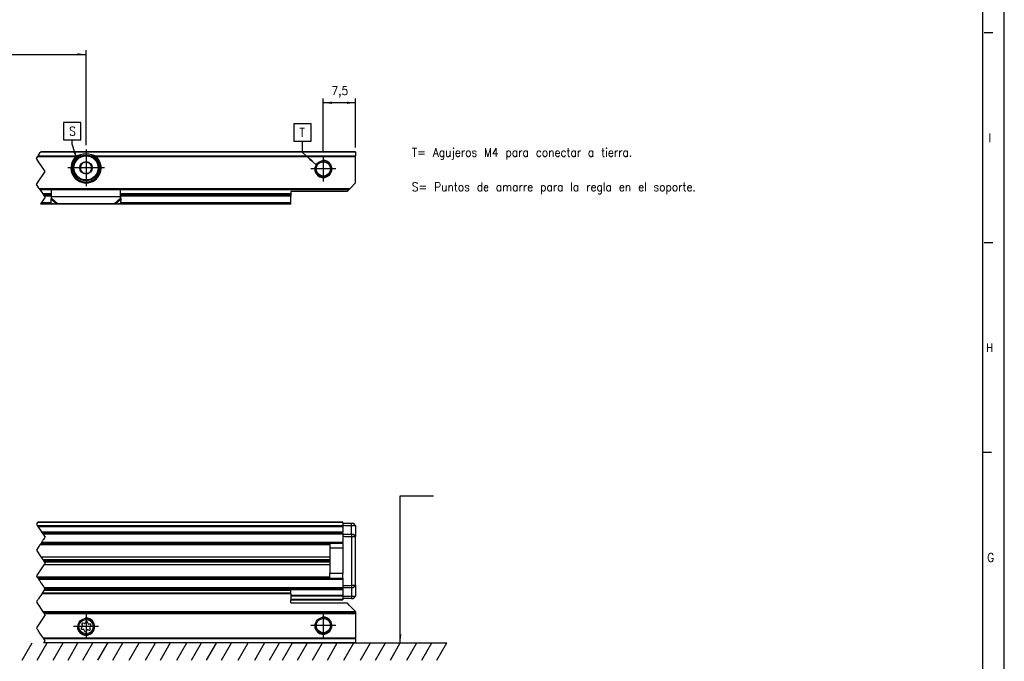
# Model space of a CAD drawing. Header units: millimetres. Extents: x -746 to 1006, y -92 to 517.
# Tile 42 of 59: x -134 to 94, y 204 to 353. Entities that reach past the tile are written whole.
import ezdxf

# ---------------------------------------------------------------- set-up
doc = ezdxf.new("R2010")
doc.units = ezdxf.units.MM
doc.linetypes.add('DOT_CENTER', pattern=[14, 12, -1, 0, -1])
doc.layers.add('1', color=7, linetype='Continuous')
doc.styles.add('CONVERTER_12', font='txt.shx', dxfattribs={"width": 0.9})
doc.dimstyles.new('ME10_DIM_33', dxfattribs={"dimtxt": 2, "dimasz": 2, "dimexe": 1, "dimexo": 1, "dimgap": 1, "dimtad": 1, "dimdsep": 46, "dimtxsty": 'CONVERTER_12', "dimsah": 1, "dimcen": 0.09, "dimclrd": 2, "dimclre": 2, "dimclrt": 2, "dimadec": 0, "dimazin": 0, "dimtfac": 1, "dimtdec": 4, "dimtix": 1, "dimtmove": 0, "dimatfit": 3, "dimfxl": 1, "dimtolj": 1, "dimtzin": 0, "dimarcsym": 0})
doc.dimstyles.new('ME10_DIM_37', dxfattribs={"dimtxt": 2, "dimasz": 2, "dimexe": 1, "dimexo": 1, "dimgap": 1, "dimtad": 1, "dimdsep": 46, "dimtxsty": 'CONVERTER_12', "dimsah": 1, "dimcen": 0.09, "dimclrd": 2, "dimclre": 2, "dimclrt": 2, "dimadec": 0, "dimazin": 0, "dimtfac": 1, "dimtdec": 4, "dimtix": 1, "dimtmove": 0, "dimatfit": 3, "dimfxl": 1, "dimtolj": 1, "dimtzin": 0, "dimarcsym": 0})
doc.dimstyles.get("Standard").update_dxf_attribs({"dimtxt": 0.18, "dimasz": 0.18, "dimexe": 0.18, "dimexo": 0.0625, "dimgap": 0.09, "dimtad": 0, "dimtih": 1, "dimtoh": 1, "dimdec": 4, "dimzin": 0, "dimdsep": 46, "dimtxsty": 'Standard', "dimcen": 0.09, "dimadec": 0, "dimazin": 0, "dimtfac": 1, "dimtdec": 4, "dimtofl": 0, "dimtmove": 0, "dimatfit": 3, "dimfxl": 1, "dimtolj": 1, "dimtzin": 0, "dimarcsym": 0})

# ---------------------------------------------------------------- blocks, each defined once
blk = doc.blocks.new('SOPORTE_SV2-T__17', base_point=(-532.95, 310.28))
at = {"color": 2, "linetype": 'DOT_CENTER'}
for p, q in [((-129.54, 321.48), (-129.05, 322.22)), ((-128.95, 322.36), (-129.05, 322.22)), ((-128.91, 322.42), (-128.95, 322.36)), ((-129.96, 320.85), (-129.64, 321.34)), ((-129.88, 320.72), (-129.96, 320.85)), ((-127.96, 317.85), (-129.88, 320.72)), ((-129.54, 321.48), (-129.64, 321.34)), ((-129.71, 315.22), (-127.96, 317.85)), ((-129.96, 314.85), (-129.71, 315.22)), ((-129.31, 313.87), (-129.96, 314.85)), ((-129.31, 313.87), (-129.18, 313.67)), ((-129.18, 313.67), (-128.48, 312.62)), ((-128.82, 310.57), (-129.01, 310.28)), ((-127.96, 311.85), (-128.82, 310.57)), ((-128.48, 312.62), (-128.34, 312.42)), ((-128.15, 312.13), (-128.34, 312.42)), ((-128.15, 312.13), (-127.96, 311.85))]:
    blk.add_line(p, q, dxfattribs=at)
at = {"color": 3, "linetype": 'Continuous'}
for p, q in [((-55.95, 322.36), (-128.95, 322.36)), ((-129.64, 321.34), (-120.72, 321.34)), ((-129.54, 321.48), (-120.44, 321.48)), ((-116.46, 321.48), (-55.95, 321.48)), ((-116.18, 321.34), (-55.95, 321.34)), ((-118.81, 315.44), (-118.09, 315.44)), ((-129.31, 313.87), (-57.25, 313.87)), ((-126.54, 310.57), (-128.82, 310.57)), ((-126.45, 312.62), (-128.48, 312.62)), ((-126.45, 312.13), (-128.15, 312.13)), ((-126.56, 311.38), (-125.37, 310.36)), ((-110.45, 311.93), (-126.45, 311.93)), ((-126.45, 311.64), (-125.04, 310.43)), ((-110.45, 311.64), (-111.86, 310.43)), ((-110.34, 311.38), (-111.53, 310.36)), ((-70.95, 312.62), (-110.45, 312.62)), ((-70.95, 312.13), (-110.45, 312.13)), ((-70.95, 310.57), (-110.36, 310.57))]:
    blk.add_line(p, q, dxfattribs=at)
at = {"color": 7, "linetype": 'Continuous'}
for p, q in [((-128.91, 322.42), (-55.95, 322.42)), ((-55.95, 322.42), (-55.95, 322.36)), ((-55.95, 322.36), (-55.95, 321.48)), ((-120.44, 320.92), (-120.8, 320.92)), ((-118.92, 319.88), (-118.63, 320.1)), ((-118.63, 320.1), (-118.3, 319.96)), ((-117.64, 319.68), (-117.3, 319.54)), ((-117.3, 319.54), (-117.25, 319.18)), ((-116.1, 320.92), (-116.46, 320.92)), ((-55.95, 321.34), (-55.95, 321.48)), ((-55.95, 315.17), (-55.95, 321.34)), ((-119.78, 319.23), (-119.49, 319.45)), ((-119.73, 318.87), (-119.78, 319.23)), ((-119.6, 317.8), (-119.65, 318.16)), ((-119.26, 317.66), (-119.6, 317.8)), ((-118.27, 317.24), (-118.6, 317.38)), ((-117.98, 317.46), (-118.27, 317.24)), ((-117.12, 318.11), (-117.41, 317.89)), ((-117.17, 318.47), (-117.12, 318.11)), ((-57.25, 313.87), (-55.95, 315.17)), ((-129.18, 313.67), (-57.45, 313.67)), ((-126.45, 311.95), (-126.45, 313.67)), ((-110.45, 311.95), (-110.45, 313.67)), ((-70.95, 313.17), (-70.95, 312.62)), ((-57.95, 313.17), (-70.95, 313.17)), ((-57.95, 313.17), (-57.45, 313.67)), ((-57.25, 313.87), (-57.45, 313.67)), ((-126.45, 312.42), (-128.34, 312.42)), ((-126.56, 311.38), (-126.51, 311.55)), ((-126.54, 310.49), (-126.56, 311.38)), ((-126.54, 310.49), (-125.37, 310.36)), ((-126.45, 311.93), (-126.45, 311.95)), ((-126.45, 311.64), (-126.45, 311.93)), ((-125.04, 310.43), (-111.86, 310.43)), ((-111.53, 310.36), (-110.36, 310.49)), ((-70.95, 312.42), (-110.45, 312.42)), ((-110.45, 311.93), (-110.45, 311.95)), ((-110.45, 311.64), (-110.45, 311.93)), ((-110.39, 311.55), (-110.34, 311.38)), ((-110.36, 310.49), (-110.34, 311.38)), ((-70.95, 312.62), (-70.95, 312.42)), ((-70.95, 312.42), (-70.95, 312.13)), ((-70.95, 310.57), (-70.95, 312.13)), ((-70.95, 310.28), (-70.95, 310.57)), ((-70.95, 310.28), (-129.01, 310.28))]:
    blk.add_line(p, q, dxfattribs=at)
for centre, radius in [((-118.45, 318.67), 3), ((-118.45, 318.67), 1.45), ((-63.45, 318.42), 1.9), ((-63.45, 318.42), 1.65), ((-118.45, 318.67), 0.05)]:
    blk.add_circle(centre, radius, dxfattribs=at)
at = {"color": 3, "linetype": 'Continuous'}
blk.add_circle((-118.45, 318.67), 2.8, dxfattribs=at)
at = {"color": 7, "linetype": 'Continuous'}
for radius, start, end in [(3.25, 67.3801, 112.6199), (3.5, 130.3552, 49.6448), (3.25, 112.6199, 67.3801), (1.3, 111.2763, 143.161), (1.3, 83.161, 111.2763), (1.3, 51.2763, 83.161), (1.3, 23.161, 51.2763), (1.3, 171.2763, 203.161), (1.3, 143.161, 171.2763), (1.3, 203.161, 231.2763), (1.3, 231.2763, 263.161), (1.3, 263.161, 291.2763), (1.3, 291.2763, 323.161), (1.3, 323.161, 351.2763), (1.3, 351.2763, 23.161)]:
    blk.add_arc((-118.45, 318.67), radius, start, end, dxfattribs=at)
for points, knots in [([(-120.44, 321.48), (-120.47, 321.47), (-120.52, 321.45), (-120.58, 321.43), (-120.62, 321.4), (-120.65, 321.38), (-120.68, 321.36), (-120.71, 321.35), (-120.72, 321.34)], [0, 0, 0, 0, 0.0898239, 0.1547798, 0.1981746, 0.2336504, 0.2710018, 0.3133304, 0.3133304, 0.3133304, 0.3133304]), ([(-119.7, 321.67), (-119.76, 321.66), (-119.89, 321.63), (-120.07, 321.59), (-120.26, 321.54), (-120.38, 321.5), (-120.44, 321.48)], [0, 0, 0, 0, 0.1913805, 0.384016, 0.5730772, 0.7635471, 0.7635471, 0.7635471, 0.7635471]), ([(-116.46, 321.48), (-116.52, 321.5), (-116.64, 321.54), (-116.83, 321.59), (-117.01, 321.63), (-117.14, 321.66), (-117.2, 321.67)], [0, 0, 0, 0, 0.1901218, 0.3787731, 0.5718085, 0.763547, 0.763547, 0.763547, 0.763547]), ([(-116.18, 321.34), (-116.19, 321.35), (-116.22, 321.36), (-116.25, 321.39), (-116.28, 321.4), (-116.33, 321.43), (-116.39, 321.46), (-116.44, 321.47), (-116.46, 321.48)], [0, 0, 0, 0, 0.0423093, 0.0796464, 0.1212907, 0.1585163, 0.2443325, 0.3133288, 0.3133288, 0.3133288, 0.3133288]), ([(-126.56, 311.38), (-126.55, 311.4), (-126.53, 311.44), (-126.5, 311.51), (-126.48, 311.57), (-126.46, 311.62), (-126.45, 311.64)], [0, 0, 0, 0, 0.0660342, 0.1356749, 0.2077706, 0.2833141, 0.2833141, 0.2833141, 0.2833141]), ([(-126.51, 311.55), (-126.5, 311.59), (-126.48, 311.65), (-126.47, 311.76), (-126.45, 311.85), (-126.45, 311.92), (-126.45, 311.95)], [0, 0, 0, 0, 0.1157036, 0.2105799, 0.3062915, 0.4089219, 0.4089219, 0.4089219, 0.4089219]), ([(-125.37, 310.36), (-125.34, 310.36), (-125.28, 310.37), (-125.2, 310.39), (-125.12, 310.41), (-125.06, 310.42), (-125.04, 310.43)], [0, 0, 0, 0, 0.083534, 0.1670936, 0.252779, 0.3386073, 0.3386073, 0.3386073, 0.3386073]), ([(-111.86, 310.43), (-111.84, 310.42), (-111.78, 310.41), (-111.7, 310.39), (-111.62, 310.37), (-111.56, 310.36), (-111.53, 310.36)], [0, 0, 0, 0, 0.0858283, 0.1715137, 0.2550732, 0.3386073, 0.3386073, 0.3386073, 0.3386073]), ([(-110.45, 311.95), (-110.45, 311.92), (-110.45, 311.86), (-110.44, 311.76), (-110.42, 311.65), (-110.4, 311.58), (-110.39, 311.55)], [0, 0, 0, 0, 0.0890373, 0.1983431, 0.3017293, 0.4089232, 0.4089232, 0.4089232, 0.4089232]), ([(-110.34, 311.38), (-110.35, 311.4), (-110.37, 311.44), (-110.4, 311.51), (-110.42, 311.57), (-110.44, 311.62), (-110.45, 311.64)], [0, 0, 0, 0, 0.0660342, 0.1356749, 0.2077706, 0.2833141, 0.2833141, 0.2833141, 0.2833141])]:
    blk.add_open_spline(points, degree=3, knots=knots, dxfattribs=at)
at = {"layer": '1', "color": 2, "linetype": 'DOT_CENTER'}
for p, q in [((-118.45, 322.92), (-118.45, 314.42)), ((-63.45, 321.32), (-63.45, 315.52)), ((-114.2, 318.67), (-122.7, 318.67)), ((-60.55, 318.42), (-66.35, 318.42))]:
    blk.add_line(p, q, dxfattribs=at)
at = {"layer": '1', "color": 30, "linetype": 'Continuous'}
blk.add_arc((-63.45, 318.42), 2, 175, 95, dxfattribs=at)
blk.add_arc((-63.45, 318.42), 2, 175, 95, dxfattribs=at)
blk = doc.blocks.new('*D98')
at = {"layer": '1', "color": 2, "linetype": 'Continuous'}
for p, q in [((-296.45, 322.32), (-296.45, 345.98)), ((-296.45, 344.98), (-118.45, 344.98)), ((-118.45, 323.92), (-118.45, 345.98))]:
    blk.add_line(p, q, dxfattribs=at)
at = {"layer": '1', "color": 2}
for points in [[(-294.45, 345.24), (-294.45, 344.71), (-296.45, 344.98)], [(-120.45, 344.71), (-120.45, 345.24), (-118.45, 344.98)]]:
    blk.add_solid(points, dxfattribs=at)
at = {"layer": '1', "color": 2, "insert": (-216.26, 345.98), "char_height": 2, "attachment_point": 7, "rotation": 0.0001, "line_spacing_factor": 0.60024, "style": 'CONVERTER_12'}
blk.add_mtext('300', dxfattribs=at)
blk = doc.blocks.new('*D102')
at = {"layer": '1', "color": 2, "linetype": 'Continuous'}
for p, q in [((-63.45, 322.32), (-63.45, 334.76)), ((-55.95, 333.76), (-63.45, 333.76)), ((-55.95, 323.36), (-55.95, 334.76))]:
    blk.add_line(p, q, dxfattribs=at)
at = {"layer": '1', "color": 2}
for points in [[(-61.45, 334.03), (-61.45, 333.5), (-63.45, 333.76)], [(-57.95, 333.5), (-57.95, 334.03), (-55.95, 333.76)]]:
    blk.add_solid(points, dxfattribs=at)
at = {"layer": '1', "color": 2, "insert": (-61.55, 334.96), "char_height": 2, "attachment_point": 7, "rotation": 0.0001, "line_spacing_factor": 0.60024, "style": 'CONVERTER_12'}
blk.add_mtext('7,5', dxfattribs=at)
blk = doc.blocks.new('REGLA_SV2-620-T__19', base_point=(-529.95, 218.55))
at = {"color": 2, "linetype": 'DOT_CENTER'}
for p, q in [((-129.69, 236.45), (-129.96, 236.05)), ((-129.96, 236.05), (-129.75, 235.73)), ((-129.75, 235.73), (-129.62, 235.55)), ((-129.63, 236.55), (-129.69, 236.45)), ((-129.62, 235.55), (-128.79, 234.29)), ((-128.6, 234.01), (-128.79, 234.29)), ((-128.6, 234.01), (-128.47, 233.81)), ((-128.47, 233.81), (-128.26, 233.5)), ((-128.26, 233.5), (-127.96, 233.05)), ((-128.11, 232.83), (-128.13, 232.8)), ((-128.08, 232.87), (-128.11, 232.83)), ((-127.96, 233.05), (-128.08, 232.87)), ((-129.17, 231.24), (-129.96, 230.05)), ((-129.17, 231.24), (-129.04, 231.44)), ((-128.94, 231.58), (-129.04, 231.44)), ((-128.89, 231.66), (-128.94, 231.58)), ((-128.81, 231.78), (-128.89, 231.66)), ((-128.7, 231.95), (-128.81, 231.78)), ((-128.6, 232.09), (-128.7, 231.95)), ((-128.52, 232.21), (-128.6, 232.09)), ((-128.43, 232.35), (-128.52, 232.21)), ((-128.31, 232.53), (-128.43, 232.35)), ((-128.18, 232.72), (-128.31, 232.53)), ((-128.13, 232.8), (-128.18, 232.72)), ((-129.96, 230.05), (-128.93, 228.5)), ((-128.93, 228.5), (-128.83, 228.35)), ((-128.83, 228.35), (-128.49, 227.84)), ((-128.26, 226.6), (-129.96, 224.05)), ((-128.49, 227.84), (-128.29, 227.55)), ((-128.29, 227.55), (-128.1, 227.26)), ((-128.16, 226.75), (-128.26, 226.6)), ((-127.96, 227.05), (-128.16, 226.75)), ((-128.1, 227.26), (-127.96, 227.05)), ((-129.96, 224.05), (-129.83, 223.86)), ((-129.7, 223.66), (-129.83, 223.86)), ((-129.7, 223.66), (-129.61, 223.52)), ((-129.61, 223.52), (-129.56, 223.44)), ((-129.56, 223.44), (-129.47, 223.32)), ((-129.47, 223.32), (-129.36, 223.15)), ((-129.36, 223.15), (-129.27, 223.01)), ((-129.27, 223.01), (-129.19, 222.89)), ((-129.19, 222.89), (-129.09, 222.75)), ((-129.09, 222.75), (-129.02, 222.64)), ((-129.02, 222.64), (-128.98, 222.57)), ((-128.98, 222.57), (-128.85, 222.38)), ((-128.85, 222.38), (-128.33, 221.6)), ((-128.33, 221.6), (-128.12, 221.29)), ((-129.08, 219.37), (-129.49, 218.75)), ((-128.96, 219.55), (-129.08, 219.37)), ((-128.72, 219.9), (-128.96, 219.55)), ((-128.6, 220.09), (-128.72, 219.9)), ((-128.21, 220.67), (-128.6, 220.09)), ((-128.2, 220.69), (-128.21, 220.67)), ((-128.12, 220.81), (-128.2, 220.69)), ((-128.12, 221.29), (-127.99, 221.09)), ((-128.12, 220.81), (-127.96, 221.05)), ((-127.96, 221.05), (-127.99, 221.09)), ((-129.56, 218.65), (-129.63, 218.55)), ((-129.49, 218.75), (-129.56, 218.65))]:
    blk.add_line(p, q, dxfattribs=at)
at = {"color": 3, "linetype": 'Continuous'}
for p, q in [((-129.75, 235.73), (-58.95, 235.73)), ((-58.95, 236.45), (-129.69, 236.45)), ((-129.62, 235.55), (-58.95, 235.55)), ((-56.93, 235.76), (-56.94, 236.26)), ((-56.93, 233.71), (-56.93, 235.76)), ((-128.79, 234.29), (-58.95, 234.29)), ((-128.47, 233.81), (-58.95, 233.81)), ((-56.93, 233.71), (-56.93, 233.21)), ((-56.93, 233.21), (-56.93, 221.89)), ((-61.95, 231.24), (-129.17, 231.24)), ((-129.04, 231.44), (-61.95, 231.44)), ((-58.95, 231.78), (-128.81, 231.78)), ((-58.95, 230.5), (-58.95, 224.6)), ((-129.83, 223.86), (-61.95, 223.86)), ((-61.95, 223.66), (-129.7, 223.66)), ((-129.47, 223.32), (-58.95, 223.32)), ((-56.93, 221.89), (-56.94, 221.39)), ((-58.95, 221.29), (-128.12, 221.29)), ((-58.95, 220.81), (-128.12, 220.81)), ((-58.95, 219.55), (-70.95, 219.55)), ((-58.95, 219.37), (-70.95, 219.37)), ((-56.94, 221.39), (-56.93, 219.34)), ((-56.93, 219.34), (-56.94, 218.84)), ((-70.95, 218.65), (-58.95, 218.65))]:
    blk.add_line(p, q, dxfattribs=at)
at = {"color": 7, "linetype": 'Continuous'}
for p, q in [((-58.95, 236.55), (-129.63, 236.55)), ((-58.95, 236.45), (-58.95, 236.55)), ((-58.95, 236.45), (-58.95, 236.3)), ((-58.95, 236.3), (-58.95, 235.8)), ((-58.95, 235.8), (-58.95, 235.73)), ((-58.95, 235.73), (-58.95, 235.55)), ((-58.95, 235.55), (-58.95, 234.29)), ((-55.95, 235.75), (-56.45, 236.26)), ((-55.95, 235.75), (-55.95, 233.2)), ((-128.6, 234.01), (-58.95, 234.01)), ((-58.95, 234.01), (-58.95, 234.29)), ((-58.95, 234.01), (-58.95, 233.81)), ((-58.95, 233.81), (-58.95, 233.75)), ((-58.95, 233.75), (-58.95, 233.25)), ((-58.95, 233.25), (-58.95, 231.78)), ((-55.95, 233.2), (-56.45, 233.71)), ((-55.95, 221.9), (-55.95, 233.2)), ((-58.95, 231.58), (-128.94, 231.58)), ((-61.95, 231.58), (-61.95, 230.48)), ((-58.95, 231.58), (-58.95, 231.78)), ((-58.95, 231.58), (-58.95, 230.5)), ((-128.93, 228.5), (-61.95, 228.5)), ((-58.95, 230.5), (-61.95, 230.48)), ((-61.95, 230.48), (-61.95, 224.62)), ((-128.49, 227.84), (-61.95, 227.84)), ((-61.95, 227.55), (-128.29, 227.55)), ((-61.95, 226.6), (-128.26, 226.6)), ((-61.95, 227.26), (-128.1, 227.26)), ((-61.95, 223.52), (-61.95, 224.62)), ((-58.95, 224.6), (-61.95, 224.62)), ((-58.95, 223.52), (-58.95, 224.6)), ((-129.61, 223.52), (-58.95, 223.52)), ((-58.95, 223.52), (-58.95, 223.32)), ((-58.95, 223.32), (-58.95, 221.85)), ((-58.95, 221.85), (-58.95, 221.35)), ((-56.45, 221.39), (-55.95, 221.9)), ((-55.95, 221.9), (-55.95, 219.35)), ((-58.95, 221.09), (-127.99, 221.09)), ((-58.95, 221.35), (-58.95, 221.29)), ((-58.95, 221.09), (-58.95, 221.29)), ((-58.95, 221.09), (-58.95, 220.81)), ((-58.95, 220.81), (-58.95, 219.55)), ((-58.95, 219.37), (-58.95, 219.55)), ((-58.95, 219.37), (-58.95, 219.3)), ((-58.95, 219.3), (-58.95, 218.8)), ((-56.45, 218.84), (-55.95, 219.35)), ((-70.95, 218.55), (-58.95, 218.55)), ((-58.95, 218.8), (-58.95, 218.65)), ((-58.95, 218.65), (-58.95, 218.55))]:
    blk.add_line(p, q, dxfattribs=at)
for points, knots in [([(-58.95, 236.3), (-58.78, 236.3), (-58.45, 236.29), (-57.95, 236.28), (-57.44, 236.27), (-57.1, 236.27), (-56.94, 236.26)], [0, 0, 0, 0, 0.500077, 1.000155, 1.508556, 2.014552, 2.014552, 2.014552, 2.014552]), ([(-58.95, 235.8), (-58.78, 235.8), (-58.45, 235.79), (-57.95, 235.78), (-57.44, 235.77), (-57.1, 235.77), (-56.93, 235.76)], [0, 0, 0, 0, 0.500077, 1.000155, 1.508957, 2.017759, 2.017759, 2.017759, 2.017759]), ([(-56.94, 236.26), (-56.88, 236.26), (-56.76, 236.26), (-56.62, 236.26), (-56.52, 236.26), (-56.47, 236.26), (-56.45, 236.26)], [0, 0, 0, 0, 0.1810088, 0.3443087, 0.4151086, 0.4859085, 0.4859085, 0.4859085, 0.4859085]), ([(-56.93, 235.76), (-56.89, 235.76), (-56.8, 235.76), (-56.63, 235.76), (-56.45, 235.76), (-56.27, 235.75), (-56.14, 235.75), (-56.06, 235.75), (-56, 235.75), (-55.97, 235.75), (-55.95, 235.75), (-55.95, 235.75)], [0, 0, 0, 0, 0.1345824, 0.2669708, 0.4950926, 0.6916023, 0.799075, 0.8835795, 0.9432858, 0.972824, 0.9826853, 0.9826853, 0.9826853, 0.9826853]), ([(-58.95, 233.75), (-58.78, 233.75), (-58.45, 233.74), (-57.95, 233.73), (-57.44, 233.72), (-57.1, 233.72), (-56.93, 233.71)], [0, 0, 0, 0, 0.500077, 1.000155, 1.508957, 2.01776, 2.01776, 2.01776, 2.01776]), ([(-58.95, 233.25), (-58.78, 233.25), (-58.45, 233.24), (-57.95, 233.23), (-57.44, 233.22), (-57.1, 233.22), (-56.93, 233.21)], [0, 0, 0, 0, 0.500077, 1.000155, 1.508957, 2.017759, 2.017759, 2.017759, 2.017759]), ([(-56.93, 233.71), (-56.87, 233.71), (-56.76, 233.71), (-56.62, 233.71), (-56.52, 233.71), (-56.47, 233.71), (-56.45, 233.71)], [0, 0, 0, 0, 0.1761014, 0.3411015, 0.4119006, 0.4826997, 0.4826997, 0.4826997, 0.4826997]), ([(-56.93, 233.21), (-56.89, 233.21), (-56.8, 233.21), (-56.63, 233.21), (-56.45, 233.21), (-56.27, 233.2), (-56.14, 233.2), (-56.06, 233.2), (-56, 233.2), (-55.97, 233.2), (-55.95, 233.2), (-55.95, 233.2)], [0, 0, 0, 0, 0.1345824, 0.2669708, 0.4950926, 0.6916023, 0.799075, 0.8835795, 0.9432858, 0.972824, 0.9826853, 0.9826853, 0.9826853, 0.9826853]), ([(-58.95, 221.85), (-58.78, 221.85), (-58.45, 221.86), (-57.95, 221.87), (-57.44, 221.88), (-57.1, 221.88), (-56.93, 221.89)], [0, 0, 0, 0, 0.500077, 1.000155, 1.508957, 2.017759, 2.017759, 2.017759, 2.017759]), ([(-56.93, 221.89), (-56.89, 221.89), (-56.8, 221.89), (-56.63, 221.89), (-56.45, 221.89), (-56.27, 221.9), (-56.14, 221.9), (-56.06, 221.9), (-56, 221.9), (-55.97, 221.9), (-55.95, 221.9), (-55.95, 221.9)], [0, 0, 0, 0, 0.1345824, 0.2669708, 0.4950926, 0.6916023, 0.799075, 0.8835795, 0.9432858, 0.9728294, 0.9826962, 0.9826962, 0.9826962, 0.9826962]), ([(-58.95, 221.35), (-58.78, 221.35), (-58.45, 221.36), (-57.95, 221.37), (-57.44, 221.38), (-57.1, 221.38), (-56.94, 221.39)], [0, 0, 0, 0, 0.500077, 1.000155, 1.508557, 2.014556, 2.014556, 2.014556, 2.014556]), ([(-56.93, 219.34), (-57.1, 219.33), (-57.44, 219.33), (-57.95, 219.32), (-58.45, 219.31), (-58.78, 219.3), (-58.95, 219.3)], [0, 0, 0, 0, 0.508802, 1.017604, 1.517682, 2.017759, 2.017759, 2.017759, 2.017759]), ([(-56.94, 221.39), (-56.88, 221.39), (-56.76, 221.39), (-56.62, 221.39), (-56.52, 221.39), (-56.47, 221.39), (-56.45, 221.39)], [0, 0, 0, 0, 0.1814837, 0.3443056, 0.4151047, 0.4859038, 0.4859038, 0.4859038, 0.4859038]), ([(-56.93, 219.34), (-56.89, 219.34), (-56.8, 219.34), (-56.63, 219.34), (-56.45, 219.34), (-56.27, 219.35), (-56.14, 219.35), (-56.06, 219.35), (-56, 219.35), (-55.97, 219.35), (-55.95, 219.35), (-55.95, 219.35)], [0, 0, 0, 0, 0.1345824, 0.2669708, 0.4950926, 0.6916023, 0.799075, 0.8835795, 0.9432858, 0.972824, 0.9826853, 0.9826853, 0.9826853, 0.9826853]), ([(-56.94, 218.84), (-57.1, 218.83), (-57.44, 218.83), (-57.95, 218.82), (-58.45, 218.81), (-58.78, 218.8), (-58.95, 218.8)], [0, 0, 0, 0, 0.505996, 1.014397, 1.514475, 2.014552, 2.014552, 2.014552, 2.014552]), ([(-56.94, 218.84), (-56.87, 218.84), (-56.76, 218.84), (-56.62, 218.84), (-56.52, 218.84), (-56.47, 218.84), (-56.45, 218.84)], [0, 0, 0, 0, 0.1841654, 0.3443087, 0.4151086, 0.4859085, 0.4859085, 0.4859085, 0.4859085])]:
    blk.add_open_spline(points, degree=3, knots=knots, dxfattribs=at)
blk = doc.blocks.new('SOPORTE_SV2-T__20', base_point=(-532.95, 208.55))
at = {"color": 2, "linetype": 'DOT_CENTER'}
for p, q in [((-129.08, 219.37), (-129.49, 218.75)), ((-128.96, 219.55), (-129.08, 219.37)), ((-128.72, 219.9), (-128.96, 219.55)), ((-128.6, 220.09), (-128.72, 219.9)), ((-128.21, 220.67), (-128.6, 220.09)), ((-128.2, 220.69), (-128.21, 220.67)), ((-129.76, 218.35), (-129.96, 218.05)), ((-129.96, 218.05), (-129.46, 217.3)), ((-129.63, 218.55), (-129.76, 218.35)), ((-129.56, 218.65), (-129.63, 218.55)), ((-129.49, 218.75), (-129.56, 218.65)), ((-129.46, 217.3), (-129.41, 217.23)), ((-129.41, 217.23), (-128.43, 215.75)), ((-127.96, 215.05), (-129.96, 212.05)), ((-128.43, 215.75), (-128.29, 215.55)), ((-128.29, 215.55), (-128.16, 215.35)), ((-128.16, 215.35), (-128.06, 215.2)), ((-127.98, 215.07), (-128.06, 215.2)), ((-127.98, 215.07), (-127.96, 215.05)), ((-129.96, 212.05), (-129.76, 211.75)), ((-129.63, 211.55), (-129.76, 211.75)), ((-129.29, 211.05), (-129.63, 211.55)), ((-128.76, 210.25), (-129.29, 211.05)), ((-128.35, 209.63), (-128.76, 210.25)), ((-128.35, 209.63), (-128.26, 209.49)), ((-128.26, 208.61), (-128.29, 208.55)), ((-127.96, 209.05), (-128.26, 209.49)), ((-128.26, 208.61), (-128.16, 208.75)), ((-128.16, 208.75), (-127.96, 209.05))]:
    blk.add_line(p, q, dxfattribs=at)
at = {"color": 3, "linetype": 'Continuous'}
for p, q in [((-70.95, 219.9), (-128.72, 219.9)), ((-70.95, 220.09), (-128.6, 220.09)), ((-70.95, 220.67), (-128.21, 220.67)), ((-55.95, 215.75), (-128.43, 215.75)), ((-128.16, 215.35), (-55.95, 215.35)), ((-55.95, 209.63), (-128.35, 209.63)), ((-55.95, 209.49), (-128.26, 209.49)), ((-128.26, 208.61), (-55.95, 208.61))]:
    blk.add_line(p, q, dxfattribs=at)
at = {"color": 7, "linetype": 'Continuous'}
for p, q in [((-70.95, 220.69), (-128.2, 220.69)), ((-70.95, 220.09), (-70.95, 220.67)), ((-70.95, 219.9), (-70.95, 220.09)), ((-70.95, 219.9), (-70.95, 218.55)), ((-70.95, 217.8), (-70.95, 218.55)), ((-70.95, 217.8), (-57.95, 217.8)), ((-57.38, 217.23), (-57.95, 217.8)), ((-57.38, 217.23), (-55.95, 215.8)), ((-55.95, 215.55), (-128.29, 215.55)), ((-55.95, 215.8), (-55.95, 215.75)), ((-55.95, 215.75), (-55.95, 215.55)), ((-55.95, 215.55), (-55.95, 215.35)), ((-55.95, 215.35), (-55.95, 209.63)), ((-119.34, 212.27), (-119.52, 212.08)), ((-119.43, 212.78), (-119.3, 212.55)), ((-118.91, 213.05), (-119.17, 213.12)), ((-118.53, 213.39), (-118.66, 213.16)), ((-118.03, 213.08), (-118.1, 213.33)), ((-117.55, 212.91), (-117.81, 212.91)), ((-117.56, 212.33), (-117.38, 212.52)), ((-119.35, 211.69), (-119.09, 211.69)), ((-118.87, 211.52), (-118.8, 211.27)), ((-118.37, 211.21), (-118.24, 211.44)), ((-117.98, 211.55), (-117.73, 211.48)), ((-117.47, 211.82), (-117.6, 212.05)), ((-55.95, 208.55), (-128.29, 208.55)), ((-55.95, 209.49), (-55.95, 209.63)), ((-55.95, 209.49), (-55.95, 208.61)), ((-55.95, 208.55), (-55.95, 208.61))]:
    blk.add_line(p, q, dxfattribs=at)
for centre, radius in [((-118.45, 212.3), 1.9), ((-118.45, 212.3), 1.65), ((-63.45, 212.55), 1.9), ((-63.45, 212.55), 1.65)]:
    blk.add_circle(centre, radius, dxfattribs=at)
for centre, start, end in [((-119.23, 212.89), 76.5421, 209.4344), ((-119.5, 212.43), 316.1284, 29.4344), ((-118.86, 213.28), 256.5421, 329.8481), ((-118.33, 213.27), 16.1284, 149.8481), ((-117.81, 213.15), 196.1284, 269.4344), ((-117.4, 212.17), 136.1284, 209.4344), ((-117.55, 212.68), 316.1284, 89.4344), ((-119.35, 211.92), 136.1284, 269.4344), ((-119.09, 211.45), 16.1294, 89.4344), ((-118.57, 211.33), 196.1294, 329.4344), ((-118.04, 211.32), 76.1284, 149.4344), ((-117.67, 211.71), 256.1284, 29.4344)]:
    blk.add_arc(centre, 0.233, start, end, dxfattribs=at)
blk.add_open_spline([(-70.95, 220.67), (-70.95, 220.68), (-70.95, 220.68), (-70.95, 220.69), (-70.95, 220.69)], degree=3, dxfattribs=at)
at = {"layer": '1', "color": 2, "linetype": 'DOT_CENTER'}
for p, q in [((-118.45, 215.2), (-118.45, 209.4)), ((-63.45, 215.45), (-63.45, 209.65)), ((-115.55, 212.3), (-121.35, 212.3)), ((-60.55, 212.55), (-66.35, 212.55))]:
    blk.add_line(p, q, dxfattribs=at)
at = {"layer": '1', "color": 30, "linetype": 'Continuous'}
for centre in [(-63.45, 212.55), (-118.45, 212.3)]:
    blk.add_arc(centre, 2, 175, 95, dxfattribs=at)
blk = doc.blocks.new('REGLA_SV2-620-T__22', base_point=(-532.95, 208.55))
for name, p in [('REGLA_SV2-620-T__19', (-529.95, 218.55)), ('SOPORTE_SV2-T__20', (-532.95, 208.55))]:
    blk.add_blockref(name, p)
blk = doc.blocks.new('_A1', base_point=(89.41, -87.22))
at = {"layer": '1', "color": 2, "linetype": 'Continuous'}
for p, q in [((94.41, -92.22), (94.41, 501.78)), ((91.73, 349.98), (89.73, 349.98)), ((91.73, 301.32), (89.73, 301.32)), ((91.41, 252.65), (89.41, 252.65))]:
    blk.add_line(p, q, dxfattribs=at)
at = {"layer": '1', "color": 7, "linetype": 'Continuous'}
blk.add_line((89.41, -87.22), (89.41, 496.78), dxfattribs=at)
at = {"layer": '1', "color": 2, "char_height": 2, "attachment_point": 4, "line_spacing_factor": 1.20048, "style": 'CONVERTER_12'}
for s, insert in [('I', (90.73, 325.65)), ('H', (90.17, 276.98)), ('G', (90.41, 228.32))]:
    blk.add_mtext(s, dxfattribs=dict(at, insert=insert))
blk = doc.blocks.new('Top2', base_point=(-445.45, 316.35))
at = {"layer": '1', "color": 2}
for points in [[(-123.684, 329.167), (-123.684, 325.167), (-119.684, 325.167), (-119.684, 329.167)], [(-70.269, 328.855), (-70.269, 324.855), (-66.269, 324.855), (-66.269, 328.855)]]:
    blk.add_lwpolyline(points, close=True, dxfattribs=at)
for points in [[(-121.393, 322.36), (-120.89, 322.517), (-120.544, 320.53)], [(-66.755, 320.52), (-66.406, 320.913), (-65.085, 319.388)]]:
    blk.add_solid(points, dxfattribs=at)
blk.add_blockref('SOPORTE_SV2-T__17', (-532.95, 310.279))
at = {"layer": '1', "color": 2, "style": 'CONVERTER_12', "width": 0.9}
for s, p in [('S', (-122.384, 326.167)), ('T', (-68.969, 325.855))]:
    blk.add_text(s, height=2, dxfattribs=at).set_placement(p)
at = {"layer": '1', "color": 2, "insert": (-42.908, 312.595), "char_height": 2, "attachment_point": 7, "line_spacing_factor": 1.20048, "style": 'CONVERTER_12'}
blk.add_mtext('T= Agujeros M4 para conectar a tierra. \\P \\PS= Puntos de amarre para la regla en el soporte.', dxfattribs=at)
at = {"layer": '1'}
for base, p1, p2, dimstyle, picture, middle in [((-296.45, 344.975), (-118.45, 322.921), (-296.45, 321.321), 'ME10_DIM_33', '*D98', (-213.855, 346.975)), ((-55.95, 333.763), (-63.45, 321.321), (-55.95, 322.362), 'ME10_DIM_37', '*D102', (-59.7, 335.863))]:
    dim = blk.add_linear_dim(base=base, p1=p1, p2=p2, dimstyle=dimstyle, dxfattribs=at)
    dim.commit()
    dim.dimension.update_dxf_attribs({"geometry": picture, "text_midpoint": middle, "text_rotation": 0.00014})
at = {"layer": '1', "color": 2, "linetype": 'Continuous', "has_arrowhead": 0}
for points in [[(-120.544, 320.53), (-121.684, 324.167), (-121.684, 325.167)], [(-65.085, 319.388), (-68.269, 322.216), (-68.269, 324.855)]]:
    blk.add_leader(points, dimstyle='Standard', dxfattribs=at)
blk = doc.blocks.new('Bottom2', base_point=(-445.45, 222.55))
at = {"layer": '1', "color": 2}
blk.add_solid([(-45.864, 210.55), (-45.338, 210.55), (-45.601, 208.55)], dxfattribs=at)
blk.add_blockref('REGLA_SV2-620-T__22', (-532.95, 208.55))
at = {"layer": '1', "color": 2, "linetype": 'Continuous', "has_arrowhead": 0}
blk.add_leader([(-45.601, 208.55), (-45.601, 242.614), (-37.891, 242.614)], dimstyle='Standard', dxfattribs=at)

msp = doc.modelspace()

# ---------------------------------------------------------------- linework, layer by layer
at = {"layer": '1', "color": 2, "linetype": 'Continuous'}
for p, q in [((-133.26, 204.55), (-130.95, 208.55)), ((-129.8, 204.55), (-127.49, 208.55)), ((-126.09, 204.55), (-123.78, 208.55)), ((-122.63, 204.55), (-120.32, 208.55)), ((-119.17, 204.55), (-116.86, 208.55)), ((-115.71, 204.55), (-113.36, 208.61)), ((-112.25, 204.55), (-109.94, 208.55)), ((-108.46, 204.55), (-106.15, 208.55)), ((-104.68, 204.55), (-102.37, 208.55)), ((-101.22, 204.55), (-98.88, 208.61)), ((-97.43, 204.55), (-95.12, 208.55)), ((-93.97, 204.55), (-91.66, 208.55)), ((-90.51, 204.55), (-88.17, 208.61)), ((-87.05, 204.55), (-84.74, 208.55)), ((-83.19, 204.55), (-80.89, 208.55)), ((-79.35, 204.55), (-77.01, 208.61)), ((-75.89, 204.55), (-73.58, 208.55)), ((-72.89, 204.55), (-70.58, 208.55)), ((-70.95, 208.55), (-34.84, 208.55)), ((-69.43, 204.55), (-67.12, 208.55)), ((-65.97, 204.55), (-63.66, 208.55)), ((-62.51, 204.55), (-60.2, 208.55)), ((-58.67, 204.55), (-56.35, 208.55)), ((-54.83, 204.55), (-52.52, 208.55)), ((-51.37, 204.55), (-49.06, 208.55)), ((-47.91, 204.55), (-45.6, 208.55)), ((-44.07, 204.55), (-41.76, 208.55)), ((-40.61, 204.55), (-38.3, 208.55)), ((-37.15, 204.55), (-34.84, 208.55))]:
    msp.add_line(p, q, dxfattribs=at)

# ---------------------------------------------------------------- block references
for name, p in [('_A1', (89.41, -87.22)), ('Top2', (-445.45, 316.35)), ('Bottom2', (-445.45, 222.55))]:
    msp.add_blockref(name, p)

doc.saveas('drawing.dxf')
